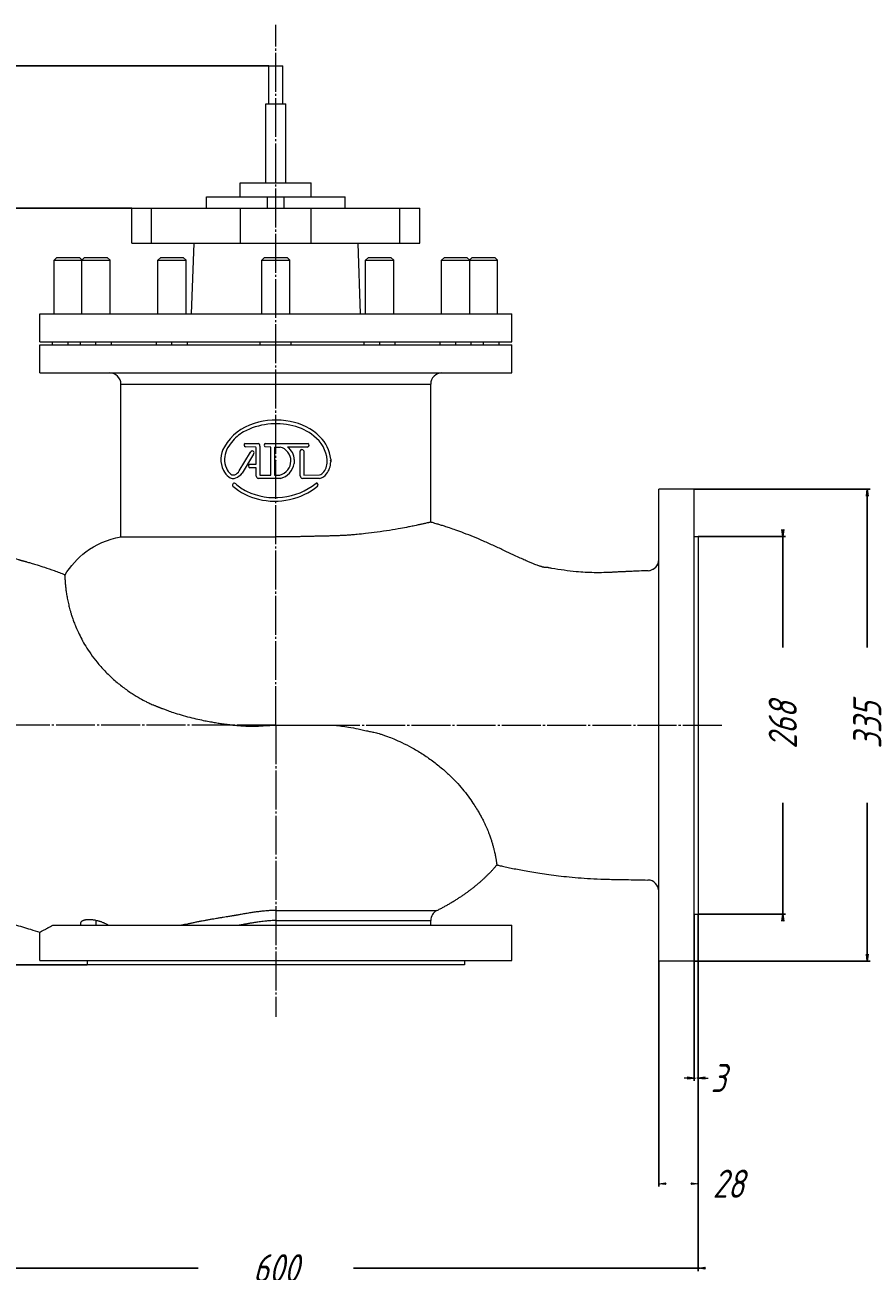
# Model space of a CAD drawing. Header units: millimetres. Extents: x 0 to 1721, y -1078 to 321.
# Tile 3 of 4: x 467 to 1067, y -563 to 321. Entities that reach past the tile are written whole.
import ezdxf

# ---------------------------------------------------------------- set-up
doc = ezdxf.new("R2010")
doc.units = ezdxf.units.MM
doc.linetypes.add('K5LT_AXLED', pattern=[32.112753, 27.612753, -1.5, 1.5, -1.5])
doc.linetypes.add('K5LT_THIN', pattern=[0])
doc.layers.add('Системный слой', color=7, linetype='Continuous')
doc.styles.add('KDIMTEXTSTYLE', font='GOST_AU.SHX', dxfattribs={"width": 0.96, "oblique": 15, "height": 5})
doc.dimstyles.new('KDIMSTYLE (1.00)', dxfattribs={"dimtxt": 5, "dimasz": 1, "dimexe": 2, "dimexo": 0, "dimgap": 1, "dimtad": 1, "dimtxsty": 'KDIMTEXTSTYLE', "dimsah": 1, "dimcen": 0, "dimdle": 1, "dimadec": 0, "dimazin": 0, "dimtfac": 0.667, "dimtmove": 0, "dimatfit": 3, "dimfxl": 1, "dimtvp": 1, "dimtolj": 1, "dimtzin": 0, "dimarcsym": 0})

# ---------------------------------------------------------------- blocks, each defined once
blk = doc.blocks.new('U1')
at = {"layer": 'Системный слой', "color": 30, "linetype": 'K5LT_AXLED', "lineweight": 9, "true_color": 0xff8000}
for q in [(645, 321.4), (323, -175.6), (962, -175.6), (645, -382.6)]:
    blk.add_line((645, -175.6), q, dxfattribs=at)
blk = doc.blocks.new('KDIMARROW_01')
at = {"layer": 'Системный слой'}
blk.add_hatch(color=0, dxfattribs=at).paths.add_polyline_path([(-5, -0.66), (0, 0), (-5, 0.66), (-4.5, 0)])
at = {"layer": 'Системный слой', "color": 0, "linetype": 'K5LT_THIN', "lineweight": 9}
for p, q in [((-4.5, 0), (-5, 0.66)), ((-5, 0.66), (0, 0)), ((0, 0), (-5, -0.66)), ((-5, -0.66), (-4.5, 0)), ((0, 0), (-1, 0))]:
    blk.add_line(p, q, dxfattribs=at)
blk = doc.blocks.new('KDIMARROW_02')
at = {"layer": 'Системный слой'}
blk.add_hatch(color=0, dxfattribs=at).paths.add_polyline_path([(4.5, 0), (5, 0.66), (0, 0), (5, -0.66)])
at = {"layer": 'Системный слой', "color": 0, "linetype": 'K5LT_THIN', "lineweight": 9}
for p, q in [((0, 0), (-1, 0)), ((5, 0.66), (0, 0)), ((0, 0), (5, -0.66)), ((0, 0), (7, 0)), ((4.5, 0), (5, 0.66)), ((5, -0.66), (4.5, 0))]:
    blk.add_line(p, q, dxfattribs=at)

msp = doc.modelspace()

# ---------------------------------------------------------------- linework, layer by layer
at = {"layer": 'Системный слой', "color": 7, "linetype": 'K5LT_THIN', "lineweight": 9}
for p, q in [((640, 265.403), (640, 292.403)), ((640, 292.403), (645, 292.403)), ((645, 292.403), (650, 292.403)), ((650, 265.403), (650, 292.403)), ((638, 265.403), (645, 265.403)), ((638, 209.403), (638, 265.403)), ((645, 265.403), (652, 265.403)), ((652, 209.403), (652, 265.403)), ((619.8, 199.403), (619.8, 209.403)), ((619.8, 209.403), (645, 209.403)), ((645, 209.403), (670.2, 209.403)), ((670.2, 199.403), (670.2, 209.403)), ((595.865, 199.403), (639, 199.403)), ((595.865, 191.403), (595.865, 199.403)), ((639, 199.403), (651, 199.403)), ((639, 191.403), (639, 199.403)), ((651, 191.403), (651, 199.403)), ((651, 199.403), (694.135, 199.403)), ((694.135, 191.403), (694.135, 199.403)), ((542.7, 166.403), (542.7, 191.403)), ((542.7, 191.403), (556.836, 191.403)), ((556.836, 166.403), (556.836, 191.403)), ((556.836, 191.403), (620.006, 191.403)), ((620.006, 191.403), (669.994, 191.403)), ((620.006, 166.403), (620.006, 191.403)), ((669.994, 191.403), (733.164, 191.403)), ((669.994, 166.403), (669.994, 191.403)), ((733.164, 191.403), (747.3, 191.403)), ((733.164, 166.403), (733.164, 191.403)), ((747.3, 166.403), (747.3, 191.403)), ((542.7, 166.403), (556.836, 166.403)), ((556.836, 166.403), (616.509, 166.403)), ((586.746, 166.403), (585, 116.403)), ((616.509, 166.403), (645, 166.403)), ((645, 166.403), (673.491, 166.403)), ((673.491, 166.403), (733.164, 166.403)), ((703.254, 166.403), (705, 116.403)), ((733.164, 166.403), (747.3, 166.403)), ((489.5, 156.403), (487.5, 154.403)), ((487.5, 116.403), (487.5, 154.403)), ((487.5, 154.403), (497.5, 154.403)), ((489.5, 156.403), (497.5, 156.403)), ((497.5, 156.403), (505.5, 156.403)), ((497.5, 154.403), (507.261, 154.403)), ((505.5, 156.403), (507.381, 154.522)), ((509.261, 156.403), (507.261, 154.403)), ((507.261, 116.403), (507.261, 154.403)), ((507.261, 154.403), (517.261, 154.403)), ((509.261, 156.403), (517.261, 156.403)), ((517.261, 156.403), (525.261, 156.403)), ((517.261, 154.403), (527.261, 154.403)), ((525.261, 156.403), (527.261, 154.403)), ((527.261, 116.403), (527.261, 154.403)), ((563.25, 156.403), (561.25, 154.403)), ((561.25, 116.403), (561.25, 154.403)), ((561.25, 154.403), (571.25, 154.403)), ((563.25, 156.403), (571.25, 156.403)), ((571.25, 156.403), (579.25, 156.403)), ((571.25, 154.403), (581.25, 154.403)), ((579.25, 156.403), (581.25, 154.403)), ((581.25, 116.403), (581.25, 154.403)), ((637, 156.403), (635, 154.403)), ((635, 116.403), (635, 154.403)), ((635, 154.403), (645, 154.403)), ((637, 156.403), (645, 156.403)), ((645, 156.403), (653, 156.403)), ((645, 154.403), (655, 154.403)), ((653, 156.403), (655, 154.403)), ((655, 116.403), (655, 154.403)), ((710.75, 156.403), (708.75, 154.403)), ((710.75, 156.403), (708.75, 154.403)), ((708.75, 116.403), (708.75, 154.403)), ((708.75, 154.403), (718.75, 154.403)), ((710.75, 156.403), (718.75, 156.403)), ((718.75, 156.403), (726.75, 156.403)), ((718.75, 154.403), (728.75, 154.403)), ((726.75, 156.403), (728.75, 154.403)), ((726.75, 156.403), (728.75, 154.403)), ((728.75, 116.403), (728.75, 154.403)), ((728.75, 116.403), (728.75, 154.403)), ((764.739, 156.403), (762.739, 154.403)), ((762.739, 116.403), (762.739, 154.403)), ((762.739, 154.403), (772.739, 154.403)), ((764.739, 156.403), (772.739, 156.403)), ((772.739, 156.403), (780.739, 156.403)), ((772.739, 154.403), (782.739, 154.403)), ((780.739, 156.403), (782.739, 154.403)), ((784.5, 156.403), (782.619, 154.522)), ((782.739, 116.403), (782.739, 154.403)), ((782.739, 154.403), (792.5, 154.403)), ((784.5, 156.403), (792.5, 156.403)), ((792.5, 156.403), (800.5, 156.403)), ((792.5, 154.403), (802.5, 154.403)), ((800.5, 156.403), (802.5, 154.403)), ((802.5, 116.403), (802.5, 154.403)), ((477.5, 116.403), (645, 116.403)), ((477.5, 96.403), (477.5, 116.403)), ((645, 116.403), (812.5, 116.403)), ((812.5, 96.403), (812.5, 116.403)), ((477.5, 96.403), (645, 96.403)), ((477.5, 74.403), (477.5, 94.403)), ((477.5, 94.403), (645, 94.403)), ((486.5, 94.403), (486.5, 96.403)), ((497.5, 94.403), (497.5, 96.403)), ((506.261, 94.403), (506.261, 96.403)), ((517.261, 94.403), (517.261, 96.403)), ((528.261, 94.403), (528.261, 96.403)), ((560.25, 94.403), (560.25, 96.403)), ((571.25, 94.403), (571.25, 96.403)), ((582.25, 94.403), (582.25, 96.403)), ((634, 94.403), (634, 96.403)), ((645, 96.403), (812.5, 96.403)), ((645, 94.403), (645, 96.403)), ((645, 94.403), (812.5, 94.403)), ((656, 94.403), (656, 96.403)), ((656, 94.403), (656, 96.403)), ((707.75, 94.403), (707.75, 96.403)), ((718.75, 94.403), (718.75, 96.403)), ((729.75, 94.403), (729.75, 96.403)), ((761.739, 94.403), (761.739, 96.403)), ((772.739, 94.403), (772.739, 96.403)), ((783.739, 94.403), (783.739, 96.403)), ((792.5, 94.403), (792.5, 96.403)), ((803.5, 94.403), (803.5, 96.403)), ((812.5, 74.403), (812.5, 94.403)), ((477.5, 74.403), (645, 74.403)), ((645, 74.403), (812.5, 74.403)), ((535, -41.963), (535, 66.403)), ((535, 66.403), (645, 66.403)), ((645, 66.403), (755, 66.403)), ((755, -31.519), (755, 66.403)), ((619.068, 4.892), (627.008, 18.124)), ((623.289, 24.389), (632.368, 24.422)), ((630.492, 21.843), (623.39, 21.876)), ((627.008, 18.124), (627.209, 18.292)), ((627.209, 18.292), (627.242, 18.459)), ((630.86, 21.709), (630.492, 21.843)), ((631.128, 21.307), (630.86, 21.709)), ((631.162, 9.682), (631.128, 21.307)), ((633.741, 22.513), (633.741, 1.977)), ((641.446, 21.843), (637.527, 21.876)), ((637.627, 24.422), (667.677, 24.422)), ((641.446, 1.977), (641.446, 21.843)), ((643.992, 21.843), (643.992, 1.977)), ((643.992, 21.843), (648.046, 21.843)), ((667.375, 21.843), (653.372, 21.809)), ((662.283, 1.341), (662.283, 19.062)), ((664.796, 19.23), (664.829, 1.977)), ((629.085, 16.818), (621.045, 3.217)), ((626.505, 9.649), (631.162, 9.682)), ((658.062, 12.865), (658.062, 10.252)), ((683.958, 13.334), (684.025, 11.223)), ((631.162, 7.069), (626.472, 7.103)), ((631.162, 1.14), (631.162, 7.069)), ((633.741, 1.977), (641.446, 1.977)), ((643.992, 1.977), (647.912, 1.977)), ((664.829, 1.977), (676.018, 2.011)), ((648.213, -0.468), (632.502, -0.435)), ((676.085, -0.468), (663.958, -0.435)), ((917, -175.597), (917, -8.097)), ((942, -8.097), (917, -8.097)), ((942, -175.597), (942, -8.097)), ((535, -41.963), (645, -41.963)), ((942, -41.597), (945, -41.597)), ((945, -41.597), (945, -175.597)), ((645, -175.597), (686.744, -175.597)), ((917, -343.097), (917, -175.597)), ((942, -343.097), (942, -175.597)), ((945, -175.597), (945, -309.597)), ((645, -307.085), (759.394, -307.085)), ((486.547, -317.597), (645, -317.597)), ((517.261, -314.167), (517.261, -317.597)), ((645, -314.226), (755, -314.226)), ((645, -317.597), (812.5, -317.597)), ((755, -317.597), (755, -314.226)), ((812.5, -342.597), (812.5, -317.597)), ((942, -309.597), (945, -309.597)), ((477.5, -342.597), (477.5, -322.468)), ((477.5, -342.597), (645, -342.597)), ((511, -342.597), (511, -345.597)), ((645, -342.597), (812.5, -342.597)), ((779, -342.597), (779, -345.597)), ((942, -343.097), (917, -343.097)), ((645, -345.597), (511, -345.597)), ((779, -345.597), (645, -345.597))]:
    msp.add_line(p, q, dxfattribs=at)
for centre, radius, start, end in [((527, 66.403), 8, 0, 90), ((763, 66.403), 8, 90, 180), ((639.251, 4.34), 35.499, 105.628396, 150.083963), ((645.242, -10.356), 48.753, 75.853001, 118.316124), ((645.114, -9.779), 50.708, 78.432815, 107.710839), ((648.148, -0.105), 40.636, 46.109006, 79.888384), ((649.307, 2.13), 35.663, 50.415922, 77.282834), ((637.886, 5.628), 31.212, 120.346506, 141.260349), ((658.109, 10.801), 23.406, 4.401262, 53.497054), ((658.081, 10.624), 26.019, 5.978475, 45.492411), ((623.192, 13.097), 17.217, 148.691137, 207.201762), ((628.623, 11.814), 20.139, 138.495599, 175.384106), ((623.741, 23.149), 1.32, 110.004366, 254.576854), ((628.293, 17.772), 1.256, 60.20314, 146.788326), ((628.259, 17.779), 1.267, 310.675843, 58.695957), ((632.077, 22.765), 1.683, 351.403985, 80.050811), ((637.956, 23.135), 1.329, 104.310482, 251.168514), ((645.445, 11.927), 10.251, 283.922671, 75.304379), ((646.49, 12.499), 11.578, 1.811082, 53.528969), ((663.565, 18.768), 1.315, 20.570552, 167.057598), ((667.281, 23.161), 1.322, 274.084371, 72.582309), ((623.326, 13.03), 14.782, 178.433455, 204.635787), ((626.827, 8.372), 1.317, 104.120831, 254.371473), ((645.293, 12.099), 12.902, 283.080262, 351.769252), ((669.864, 11.324), 11.651, 322.443154, 6.272353), ((669.143, 11.72), 14.89, 323.269883, 358.089029), ((618.865, 10.15), 12.038, 204.14025, 232.466995), ((618.955, 10.12), 9.631, 199.73311, 231.844837), ((614.699, 4.755), 5.222, 232.647009, 291.620854), ((614.704, 4.837), 2.852, 233.422308, 292.999743), ((613.204, 8.692), 6.988, 291.972509, 327.055178), ((612.541, 9.949), 10.846, 292.10656, 321.633235), ((632.92, 1.279), 1.764, 184.52637, 256.273439), ((664.106, 1.383), 1.824, 181.321779, 265.341546), ((673.186, 9.213), 7.739, 291.469612, 319.841044), ((674.099, 7.988), 8.686, 283.219081, 323.448208), ((615.531, -5.127), 1.321, 41.371127, 212.077087), ((642.977, 27.351), 43.782, 229.27323, 256.427407), ((637.179, 18.002), 30.365, 227.133613, 244.68171), ((644.438, 32.196), 46.302, 244.073444, 308.939831), ((644.227, 32.487), 49.067, 256.415933, 308.409364), ((673.793, -5.072), 1.279, 315.928369, 101.417924), ((909, -57.933), 8, 272.461903, 359.998687), ((909, -57.933), 8, 272.461902, 343.285959), ((909, -293.45), 8, 0, 88.939338), ((909, -293.45), 8, 0, 88.939346), ((763, -314.226), 8, 116.788467, 180)]:
    msp.add_arc(centre, radius, start, end, dxfattribs=at)
for points, knots in [([(755, -31.519), (754.95, -31.505), (754.856, -31.519), (754.624, -31.589), (754.373, -31.656), (754.079, -31.72), (753.641, -31.816), (752.924, -31.972), (751.925, -32.191), (750.762, -32.448), (749.614, -32.712), (748.461, -32.96), (747.308, -33.222), (746.018, -33.497), (744.461, -33.833), (742.216, -34.302), (738.698, -35.014), (733.309, -36.045), (725.953, -37.318), (717.545, -38.573), (709.674, -39.545), (703.506, -40.171), (699.088, -40.557), (695.706, -40.801), (692.776, -40.966), (690.103, -41.09), (687.649, -41.181), (685.205, -41.258), (682.68, -41.327), (679.992, -41.388), (677.457, -41.441), (675.014, -41.494), (672.552, -41.547), (669.903, -41.604), (667.093, -41.67), (664.256, -41.739), (661.514, -41.802), (659.001, -41.853), (656.456, -41.899), (653.48, -41.936), (649.608, -41.948), (646.665, -41.953), (645, -41.963)], [0, 0, 0, 0, 1.3639129, 2.353724, 2.9688222, 3.4709297, 4.2214676, 5.2932237, 6.5502971, 7.6914435, 8.6438751, 9.4855788, 10.3047803, 11.1014796, 11.9922441, 13.1561101, 14.8794373, 17.3619487, 20.412647, 23.5273488, 26.1108642, 27.8881783, 29.0552151, 29.9378596, 30.7557799, 31.4941507, 32.1402829, 32.7418169, 33.4615945, 34.1626401, 34.8528267, 35.4393133, 36.0759817, 36.7628321, 37.4726883, 38.2071553, 38.8992503, 39.5428736, 40.1009556, 40.8103375, 41.7704994, 43, 43, 43, 43]), ([(909.344, -65.926), (907.256, -66.016), (904.579, -66.131), (900.846, -66.291), (898.657, -66.386), (896.514, -66.478), (894.953, -66.545), (893.626, -66.602), (892.221, -66.662), (890.78, -66.721), (889.52, -66.777), (888.634, -66.818), (887.872, -66.854), (886.854, -66.903), (885.963, -66.948), (885.347, -66.983), (884.992, -67.006), (884.553, -67.036), (883.934, -67.081), (882.837, -67.144), (880.818, -67.245), (876.818, -67.38), (869.13, -67.4), (856.766, -66.708), (845.904, -65.2), (839.271, -63.966), (838.378, -63.794), (838.342, -63.788), (838.296, -63.778), (838.208, -63.761), (838.05, -63.73), (837.795, -63.679), (837.556, -63.631), (837.382, -63.6), (837.309, -63.588), (837.256, -63.58), (837.211, -63.573), (837.172, -63.569), (837.14, -63.565), (837.106, -63.563), (837.072, -63.561), (837.041, -63.562), (837.02, -63.563), (837.004, -63.565), (836.977, -63.57), (836.954, -63.575), (836.934, -63.577), (836.929, -63.577), (836.921, -63.578), (836.909, -63.58), (836.895, -63.583), (836.883, -63.588), (836.876, -63.593), (836.871, -63.597), (836.867, -63.602), (836.862, -63.608), (836.856, -63.618), (836.85, -63.626), (836.842, -63.632), (836.837, -63.635), (836.831, -63.638), (836.826, -63.64), (836.82, -63.641), (836.811, -63.644), (836.797, -63.648), (836.77, -63.654), (836.731, -63.661), (836.678, -63.668), (836.613, -63.673), (836.534, -63.676), (836.438, -63.676), (836.319, -63.669), (836.173, -63.656), (835.991, -63.635), (835.765, -63.603), (835.484, -63.555), (835.136, -63.485), (834.705, -63.385), (834.177, -63.246), (833.52, -63.059), (832.698, -62.808), (831.667, -62.464), (830.382, -62.002), (828.76, -61.386), (826.735, -60.567), (824.152, -59.47), (821.076, -58.104), (817.422, -56.431), (812.836, -54.29), (806.99, -51.539), (800.024, -48.303), (792.687, -45.018), (785.511, -41.976), (778.963, -39.374), (773.281, -37.27), (768.71, -35.684), (765.075, -34.491), (762.178, -33.585), (759.853, -32.888), (757.932, -32.331), (756.367, -31.892), (755.401, -31.627), (755, -31.519)], [0, 0, 0, 0, 4.0129004, 5.143221, 7.1755927, 8.218974, 9.2624115, 10.1752839, 10.7709416, 11.9611826, 12.9457276, 13.1882323, 13.6708371, 14.4065439, 15.1508994, 15.3748932, 15.5943511, 15.8347386, 16.2151953, 16.8246528, 17.9030825, 20.1030697, 24.5080847, 32.6603563, 43.8522315, 45.5636949, 45.5882784, 45.6033497, 45.6338309, 45.6802385, 45.7749387, 45.9442745, 46.1772057, 46.2446122, 46.2832269, 46.3184265, 46.3476212, 46.3719397, 46.3923201, 46.4095354, 46.4369588, 46.458446, 46.4681321, 46.4780294, 46.490038, 46.5201303, 46.5243042, 46.5269938, 46.5305753, 46.5402426, 46.5501574, 46.5577748, 46.5642419, 46.5674087, 46.5708295, 46.5750518, 46.5826978, 46.5919843, 46.5951657, 46.6012336, 46.6044595, 46.6079655, 46.611708, 46.616151, 46.6251852, 46.6404153, 46.6681593, 46.7018127, 46.7427613, 46.7927666, 46.8538433, 46.9284123, 47.0206235, 47.1357699, 47.2795959, 47.4591126, 47.6829578, 47.9616568, 48.3077914, 48.7314364, 49.2709654, 49.9579678, 50.8185417, 51.891798, 53.288715, 55.0109487, 57.281081, 59.7492569, 62.7426982, 66.9867815, 72.1617439, 77.4895732, 82.4198844, 87.1248127, 91.0178539, 94.0516631, 96.4141734, 98.3639462, 99.8783714, 101.0756649, 102.203769, 103, 103, 103, 103]), ([(380.084, -41.36), (380.512, -41.41), (381.371, -41.51), (383.089, -41.715), (386.093, -42.086), (392.084, -42.875), (403.011, -44.493), (423.64, -48.154), (444.124, -52.928), (458.767, -57.004), (462.25, -58.018), (462.44, -58.074), (462.76, -58.169), (463.149, -58.284), (463.563, -58.404), (463.901, -58.499), (464.213, -58.585), (464.532, -58.672), (464.927, -58.778), (465.482, -58.925), (466.045, -59.075), (466.553, -59.212), (466.918, -59.312), (467.395, -59.443), (468.24, -59.677), (469.81, -60.116), (472.315, -60.842), (476.119, -61.996), (481.305, -63.673), (487.855, -65.965), (492.598, -67.779), (495.121, -68.786)], [0, 0, 0, 0, 0.3490396, 0.6998127, 1.401359, 2.8006039, 5.5927439, 10.3459984, 19.7636749, 22.6165777, 22.6529085, 22.7019278, 22.7763933, 22.9237075, 23.0314226, 23.1243538, 23.2080053, 23.2939454, 23.3915977, 23.5390979, 23.7589702, 23.8639678, 23.9647395, 24.0654754, 24.2662003, 24.6726008, 25.383389, 26.3834871, 27.8877378, 29.7997536, 32, 32, 32, 32]), ([(495.136, -69.249), (499.244, -62.488), (504.211, -56.925), (510.035, -52.559), (517.096, -47.267), (525.417, -43.735), (535, -41.963)], [0, 0, 0, 0, 1, 1, 1, 2, 2, 2, 2]), ([(913.404, -64.612), (913.674, -64.434), (914.201, -64.039), (914.918, -63.348), (915.549, -62.564), (916.076, -61.709), (916.49, -60.803), (916.785, -59.857), (916.939, -59.026), (916.985, -58.462), (916.994, -58.24), (916.996, -58.192), (916.997, -58.144), (916.998, -58.097), (916.999, -58.046), (917, -58), (917, -57.902), (917, -57.995), (917, -57.942), (917, -57.938), (917, -57.935), (917, -57.934)], [0, 0, 0, 0, 2.636904, 5.3710578, 8.109301, 10.8401992, 13.5530571, 16.2374578, 18.8834593, 20.5385192, 20.6811601, 20.823801, 20.9664419, 21.1090828, 21.2517237, 21.3943646, 21.5370055, 21.6796464, 21.8222873, 21.9649282, 22, 22, 22, 22]), ([(495.123, -68.781), (495.127, -68.783), (495.13, -68.875), (495.136, -69.249), (495.158, -69.785), (495.184, -70.444), (495.216, -71.201), (495.267, -72.088), (495.343, -73.133), (495.43, -74.42), (495.55, -75.847), (495.723, -77.391), (495.892, -78.921), (496.089, -80.481), (496.327, -82.043), (496.596, -83.669), (496.904, -85.454), (497.265, -87.302), (497.693, -89.174), (498.111, -90.965), (498.572, -92.812), (499.123, -94.79), (499.793, -97.016), (500.602, -99.56), (501.682, -102.533), (503.039, -106.007), (504.859, -110.055), (507.132, -114.605), (510.035, -119.668), (513.626, -125.136), (518.125, -131.057), (523.498, -137.146), (529.665, -143.108), (536.197, -148.499), (542.544, -152.981), (548.072, -156.349), (552.267, -158.589), (555.098, -159.95), (556.849, -160.732), (558.001, -161.223), (558.835, -161.565), (559.528, -161.835), (560.14, -162.076), (560.725, -162.31), (561.278, -162.53), (561.793, -162.739), (562.339, -162.957), (562.938, -163.196), (563.64, -163.476), (564.625, -163.857), (566.182, -164.448), (568.766, -165.392), (572.7, -166.741), (577.927, -168.368), (583.762, -169.972), (589.392, -171.321), (594.273, -172.351), (598.437, -173.131), (602.155, -173.773), (605.579, -174.31), (608.681, -174.75), (611.415, -175.097), (613.955, -175.388), (616.622, -175.664), (619.453, -175.908), (622.323, -176.1), (624.894, -176.219), (627.382, -176.293), (630.181, -176.29), (634.04, -176.127), (638.27, -175.833), (642.107, -175.636), (644.201, -175.598), (645, -175.597)], [0, 0, 0, 0, 1.7648748, 3.3073027, 4.6829674, 5.9877475, 7.2086036, 8.2920061, 9.5571415, 10.8656195, 12.2446576, 13.4075711, 14.5979506, 15.6534225, 16.6223091, 17.6010984, 18.5972646, 19.6853783, 20.6047722, 21.4901145, 22.3390403, 23.2336573, 24.2028029, 25.2857625, 26.482536, 27.8633378, 29.4057322, 31.1387282, 32.9346332, 34.9414164, 37.0714971, 39.4201626, 41.7902227, 44.1216168, 46.2600597, 48.0072894, 49.2766585, 50.0429476, 50.5044187, 50.8046811, 51.0432733, 51.2221585, 51.3992738, 51.5681993, 51.7237902, 51.8697799, 52.0167492, 52.1848674, 52.3741344, 52.6256313, 53.0174641, 53.692968, 54.8006586, 56.3002043, 58.0022179, 59.5528846, 60.8361277, 61.8979991, 62.8635156, 63.7759299, 64.5962918, 65.2991069, 65.9288618, 66.5826879, 67.3595536, 68.1416644, 68.8294255, 69.3667391, 70.0746105, 71.0156495, 72.3840309, 73.3858798, 74, 74, 74, 74]), ([(686.744, -175.597), (690.027, -175.964), (695.669, -176.741), (702.499, -177.992), (706.742, -178.889), (709.106, -179.434), (710.781, -179.804), (712.286, -180.103), (713.912, -180.426), (715.584, -180.814), (717.408, -181.309), (719.416, -181.906), (721.743, -182.65), (724.92, -183.766), (729.255, -185.468), (734.999, -188.038), (741.723, -191.493), (749.031, -195.831), (756.372, -200.875), (763.13, -206.238), (769.089, -211.663), (774.193, -216.924), (778.692, -222.154), (782.539, -227.183), (785.66, -231.741), (787.972, -235.463), (789.703, -238.452), (791.16, -241.124), (792.685, -244.033), (794.253, -247.357), (795.738, -250.848), (796.941, -254.029), (797.882, -256.764), (798.641, -259.211), (799.306, -261.517), (799.867, -263.704), (800.314, -265.585), (800.664, -267.189), (800.941, -268.569), (801.177, -269.817), (801.386, -270.991), (801.562, -272.07), (801.704, -272.993), (801.808, -273.693), (801.88, -274.203), (801.922, -274.544), (801.958, -274.723), (801.961, -274.767), (801.956, -274.775)], [0, 0, 0, 0, 2.042003, 3.5147945, 4.2902683, 4.7286085, 5.0188441, 5.3607344, 5.6944847, 6.0654258, 6.4391486, 6.8736936, 7.3704344, 7.959186, 8.9612168, 10.2518721, 11.8576716, 13.6588444, 15.5577122, 17.4690765, 19.1739332, 20.8109798, 22.3728982, 23.9368433, 25.3549295, 26.5251658, 27.3879035, 28.1942339, 29.1218932, 30.3241982, 31.639076, 32.9263051, 33.9980381, 35.0097943, 36.1202251, 37.2495304, 38.335715, 39.2747806, 40.1919568, 41.1112712, 42.0743895, 43.1566231, 44.2550705, 45.3368269, 46.2745139, 47.2362003, 48.1319504, 49, 49, 49, 49]), ([(801.956, -274.775), (802.705, -274.948), (803.456, -275.118), (805.456, -275.568), (806.708, -275.843), (809.323, -276.406), (810.687, -276.692), (813.539, -277.276), (815.027, -277.573), (818.139, -278.174), (819.763, -278.478), (823.159, -279.093), (824.933, -279.402), (828.642, -280.022), (830.579, -280.331), (834.632, -280.948), (836.749, -281.253), (841.18, -281.854), (843.495, -282.148), (848.34, -282.718), (850.873, -282.991), (856.174, -283.51), (858.946, -283.752), (864.748, -284.193), (867.782, -284.389), (874.134, -284.721), (877.456, -284.852), (882.403, -284.982), (884.256, -285.013), (887.019, -285.059), (887.951, -285.063), (890.541, -285.102), (891.974, -285.133), (898.658, -285.257), (903.903, -285.354), (909.148, -285.451)], [0, 0, 0, 0, 0.0204008, 0.0204008, 0.0542388, 0.0542388, 0.0909171, 0.0909171, 0.1306811, 0.1306811, 0.1738003, 0.1738003, 0.2205708, 0.2205708, 0.2713194, 0.2713194, 0.3264078, 0.3264078, 0.3862388, 0.3862388, 0.451263, 0.451263, 0.5219878, 0.5219878, 0.5989887, 0.5989887, 0.6829236, 0.6829236, 0.7238542, 0.7238542, 0.764048, 0.764048, 0.8148625, 0.8148625, 1, 1, 1, 1]), ([(379.989, -309.581), (381.717, -309.36), (386.176, -308.851), (396.25, -308.029), (405.814, -307.798), (412.675, -307.916), (413.915, -307.945), (413.985, -307.947), (414.076, -307.95), (414.246, -307.957), (414.474, -307.967), (414.68, -307.973), (414.806, -307.971), (414.856, -307.968), (414.891, -307.964), (414.92, -307.96), (414.944, -307.956), (414.965, -307.951), (414.981, -307.946), (414.999, -307.939), (415.015, -307.931), (415.028, -307.922), (415.036, -307.915), (415.044, -307.906), (415.053, -307.895), (415.065, -307.876), (415.077, -307.856), (415.091, -307.84), (415.1, -307.833), (415.114, -307.823), (415.134, -307.807), (415.16, -307.782), (415.2, -307.733), (415.265, -307.66), (415.375, -307.58), (415.51, -307.491), (415.678, -307.403), (415.883, -307.314), (416.134, -307.225), (416.445, -307.137), (416.827, -307.054), (417.29, -306.984), (417.858, -306.927), (418.56, -306.888), (419.438, -306.88), (420.534, -306.92), (421.884, -307.03), (423.569, -307.226), (425.632, -307.545), (428.226, -308.036), (431.437, -308.745), (435.545, -309.777), (440.633, -311.187), (446.632, -312.974), (451.721, -314.553), (456.087, -315.918), (460.081, -317.173), (465.129, -318.749), (471.106, -320.584), (475.242, -321.813), (477.502, -322.469)], [0, 0, 0, 0, 3.1866033, 8.2100988, 18.4892758, 20.6946839, 20.740578, 20.7674808, 20.8224139, 20.9068229, 21.0790423, 21.2399672, 21.2835003, 21.3101405, 21.3313833, 21.3490319, 21.3637978, 21.3762597, 21.3868958, 21.3961054, 21.4115719, 21.4184168, 21.4250629, 21.4319069, 21.4396607, 21.4504213, 21.473884, 21.481851, 21.4886778, 21.4953787, 21.5137184, 21.5343191, 21.5622886, 21.6298781, 21.7115638, 21.8104273, 21.9250058, 22.0583781, 22.2187571, 22.4129638, 22.6482719, 22.9333194, 23.2705569, 23.6917142, 24.2181838, 24.8761405, 25.6979533, 26.6948601, 27.978545, 29.518434, 31.5248524, 33.9981322, 37.2699345, 41.1891016, 45.445092, 47.0187883, 49.5575344, 53.1068061, 56.694584, 61, 61, 61, 61]), ([(645, -307.085), (643.966, -307.082), (642.013, -307.121), (639.306, -307.273), (637.056, -307.462), (635.172, -307.649), (633.475, -307.839), (631.84, -308.043), (630.253, -308.262), (628.705, -308.489), (627.135, -308.728), (625.484, -308.991), (623.796, -309.271), (622.115, -309.563), (620.53, -309.842), (619.142, -310.086), (618.035, -310.278), (617.207, -310.419), (616.529, -310.532), (615.848, -310.651), (615.032, -310.79), (614.022, -310.959), (612.808, -311.155), (611.368, -311.387), (609.605, -311.671), (607.501, -312.017), (605.191, -312.401), (602.949, -312.78), (600.666, -313.173), (598.346, -313.579), (595.904, -314.015), (593.731, -314.414), (591.571, -314.819), (589.326, -315.25), (586.916, -315.724), (584.537, -316.207), (582.295, -316.678), (580.165, -317.14), (578.797, -317.446), (578.133, -317.597)], [0, 0, 0, 0, 1.6708477, 3.1484632, 4.3723619, 5.3425437, 6.2502444, 7.1841275, 8.0694207, 8.9081207, 9.7930099, 10.7362639, 11.7310424, 12.6975975, 13.6437029, 14.4966488, 15.1343182, 15.5969513, 15.9640982, 16.3383847, 16.8104467, 17.4199787, 18.1452581, 18.9736663, 19.9820413, 21.2839265, 22.7441643, 24.1502919, 25.3480393, 26.9324807, 28.4227969, 29.8819587, 31.0341461, 32.5458157, 34.1824829, 35.6966164, 37.2025678, 38.637029, 40, 40, 40, 40]), ([(477.5, -322.468), (477.5, -322.468), (477.547, -322.443), (477.7, -322.36), (477.855, -322.276), (478.126, -322.13), (478.541, -321.907), (479.2, -321.551), (480.01, -321.114), (481.003, -320.58), (481.976, -320.057), (482.777, -319.625), (483.46, -319.257), (484.151, -318.885), (485.153, -318.346), (485.975, -317.904), (486.547, -317.597)], [0, 0, 0, 0, 1.7127079, 2.5535605, 3.3723297, 4.1796806, 5.9303785, 7.2434303, 8.909117, 10.6874012, 12.0676702, 12.9969765, 13.7546062, 14.5280593, 15.3562582, 17, 17, 17, 17]), ([(517.261, -314.167), (516.956, -314.103), (516.346, -313.985), (515.438, -313.841), (514.415, -313.715), (513.571, -313.649), (512.757, -313.617), (512.07, -313.61), (511.394, -313.633), (510.852, -313.673), (510.443, -313.714), (510, -313.774), (509.532, -313.855), (509.05, -313.963), (508.527, -314.111), (508.094, -314.271), (507.628, -314.485), (507.282, -314.688), (506.914, -314.971), (506.633, -315.261), (506.41, -315.616), (506.287, -315.968), (506.261, -316.21), (506.261, -316.328)], [0, 0, 0, 0, 1.26937, 2.5278114, 3.7670118, 5.5483813, 6.1351452, 7.3480428, 8.6443907, 9.3259421, 10.025893, 10.729069, 11.6793244, 12.6387709, 13.6058272, 15.047743, 15.7506451, 17.3458122, 18.2455469, 19.8312012, 21.2405105, 22.676562, 24, 24, 24, 24]), ([(506.261, -316.328), (506.261, -316.471), (506.297, -316.755), (506.449, -317.18), (506.608, -317.46), (506.699, -317.597)], [0, 0, 0, 0, 2.1111777, 4.1073488, 6, 6, 6, 6]), ([(525.996, -317.597), (525.887, -317.521), (525.717, -317.408), (525.481, -317.259), (525.178, -317.073), (524.601, -316.743), (523.824, -316.352), (523.133, -316.039), (522.733, -315.867), (522.249, -315.666), (521.591, -315.412), (520.681, -315.094), (520.025, -314.886), (519.329, -314.679), (518.5, -314.448), (517.731, -314.266), (517.261, -314.167)], [0, 0, 0, 0, 0.9309515, 1.3966993, 1.8615292, 3.2540574, 5.5903777, 7.0061176, 7.4818129, 7.9571761, 9.8236175, 11.1606412, 12.8329918, 13.2253758, 14.7143052, 17, 17, 17, 17]), ([(645, -314.226), (643.812, -314.226), (641.609, -314.293), (638.635, -314.517), (636.167, -314.776), (634.146, -315.031), (632.41, -315.276), (631.002, -315.489), (629.779, -315.685), (628.653, -315.872), (627.455, -316.074), (626.261, -316.282), (625.049, -316.5), (623.941, -316.702), (622.885, -316.892), (621.916, -317.068), (620.966, -317.241), (620.004, -317.416), (619.352, -317.535), (619.015, -317.597)], [0, 0, 0, 0, 2.78694, 5.1260084, 6.8701248, 8.4747311, 9.7863923, 10.8745056, 11.7198977, 12.6046307, 13.4691582, 14.4796787, 15.3563806, 16.2645273, 17.0355673, 17.7879451, 18.493627, 19.2200654, 20, 20, 20, 20])]:
    msp.add_open_spline(points, degree=3, knots=knots, dxfattribs=at)
msp.add_rational_spline([(759.394, -307.085), (776.933, -298.23), (791.455, -287.369), (801.956, -274.775)], [0.5, 0.476311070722, 0.459504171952, 0.449579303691], degree=3, dxfattribs=at)
at = {"layer": 'Системный слой'}
for p in [(645, 40.929), (645, 12.186), (684.025, 12.186)]:
    msp.add_point(p, dxfattribs=at)

# ---------------------------------------------------------------- block references
msp.add_blockref('U1', (0, 0), dxfattribs=at)

# ---------------------------------------------------------------- dimensions: what is measured, and where the dimension line sits
at = {"layer": 'Системный слой', "color": 7}
for base, p1, p2, location in [((295, 191.403), (640, 292.403), (542.7, 191.403), (295, 241.903)), ((295, -175.597), (542.7, 191.403), (345, -175.597), (295, 7.903)), ((1065, -8.097), (942, -343.097), (942, -8.097), (1065, -175.597)), ((1005, -309.597), (945, -41.597), (945, -309.597), (1005, -175.597)), ((295, -175.597), (511, -345.597), (345, -175.597), (295, -260.597))]:
    msp.add_linear_dim(base=base, p1=p1, p2=p2, angle=90, location=location, dimstyle='KDIMSTYLE (1.00)', override={"dimexo": 0, "dimpost": '\\H20.0;\\W0.965;\\Q15;<>', "dimblk1": 'KDIMARROW_01', "dimblk2": 'KDIMARROW_01', "dimse1": 0, "dimse2": 0, "dimclrt": 7, "dimtolj": 1}, dxfattribs=at).render()
for base, p1, p2, location, override in [((345, -561), (945, -309.597), (345, -309.597), (645, -561), {"dimexo": 0, "dimpost": '\\H20.0;\\W0.965;\\Q15;<>', "dimblk1": 'KDIMARROW_01', "dimblk2": 'KDIMARROW_01', "dimse1": 0, "dimse2": 0, "dimclrt": 7, "dimtolj": 1}), ((945, -501), (917, -343.097), (945, -309.597), (966.34, -501), {"dimexo": 0, "dimpost": '\\H20.0;\\W0.965;\\Q15;<>', "dimblk1": 'KDIMARROW_01', "dimblk2": 'KDIMARROW_01', "dimse1": 0, "dimse2": 0, "dimclrt": 7, "dimtolj": 1}), ((945, -426), (942, -309.597), (945, -309.597), (959.196, -426), {"dimexo": 0, "dimpost": '\\H20.0;\\W0.965;\\Q15;<>', "dimblk1": 'KDIMARROW_02', "dimblk2": 'KDIMARROW_02', "dimse1": 0, "dimse2": 0, "dimclrt": 7, "dimtolj": 1})]:
    msp.add_linear_dim(base=base, p1=p1, p2=p2, location=location, dimstyle='KDIMSTYLE (1.00)', override=override, dxfattribs=at).render()

doc.saveas('drawing.dxf')
